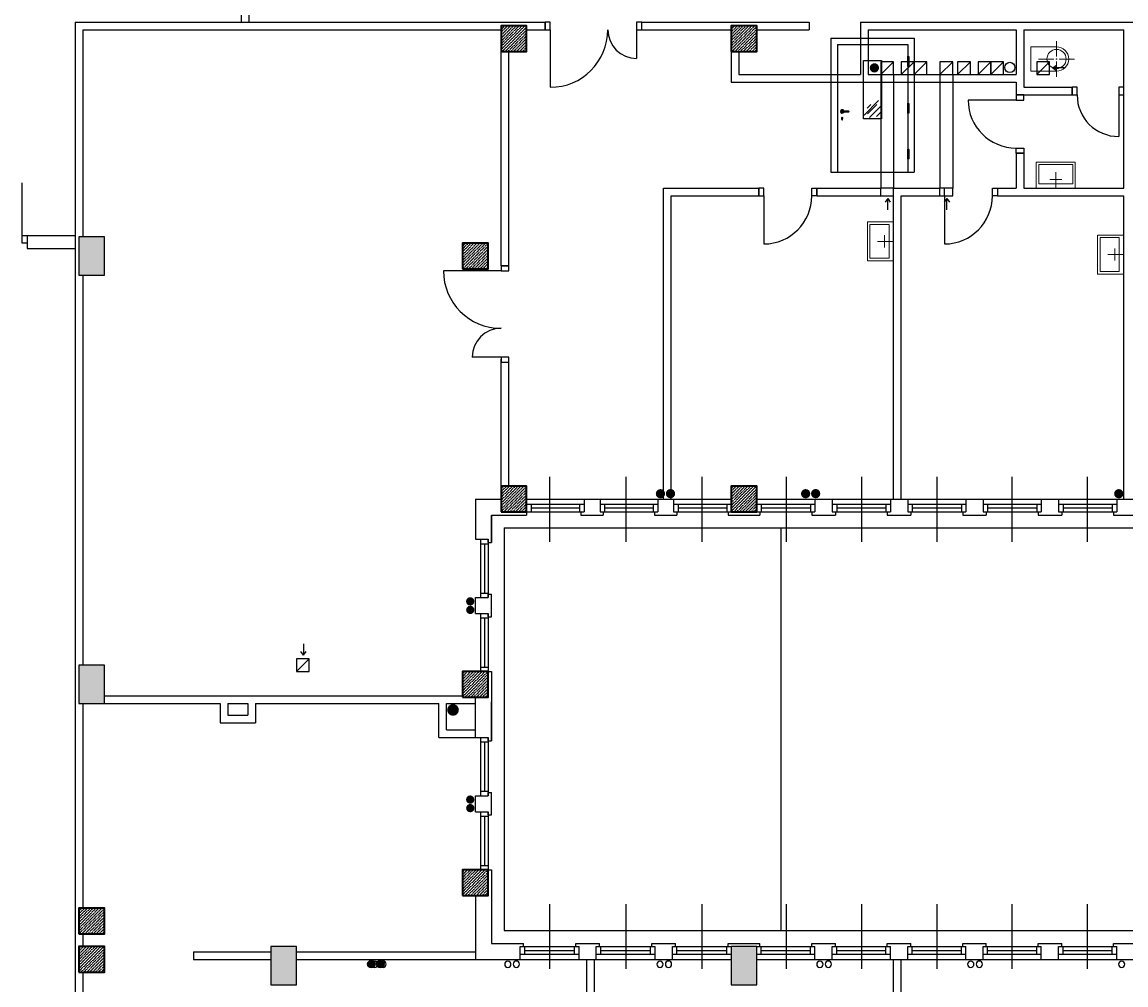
# Model space of a CAD drawing. Header units: millimetres. Extents: x 44889 to 52866, y -11417 to -4315.
# Tile 42 of 74: x 48862 to 49725, y -8356 to -7603. Entities that reach past the tile are written whole.
import ezdxf

# ---------------------------------------------------------------- set-up
doc = ezdxf.new("R2010")
doc.units = ezdxf.units.MM
doc.linetypes.add('Zestawienia drzwi i okien$0$ACAD_ISO03W100', pattern=[30, 12, -18])
doc.layers.get('0').update_dxf_attribs({"color": 9})
for name, color, linetype, lineweight in [('kreskowanie', 9, 'Continuous', 18), ('słupy gr0.7', 9, 'Continuous', 35), ('wyposarzenie', 251, 'Continuous', 18), ('Zestawienia drzwi i okien$0$^ dymoszczelne', 251, 'Continuous', 25), ('Zestawienia drzwi i okien$0$^ elektryczne', 251, 'Continuous', 25)]:
    doc.layers.add(name, color=color, linetype=linetype, lineweight=lineweight)
for name, color, linetype in [('Podkład', 9, 'Continuous'), ('przepusty', 9, 'Continuous'), ('wentylacja', 7, 'Continuous'), ('Zestawienia drzwi i okien$0$+ stolarka przekrój', 251, 'Continuous'), ('Zestawienia drzwi i okien$0$^ opisy p.poż.', 251, 'Continuous')]:
    doc.layers.add(name, color=color, linetype=linetype)
doc.layers.add('Zestawienia drzwi i okien$0$+ stolarka widok', color=251, linetype='Continuous', plot=False)
doc.layers.add('Zestawienia drzwi i okien$0$^ opis stolarki', color=251, linetype='Continuous', lineweight=25, plot=False)
doc.styles.add('Zestawienia drzwi i okien$0$anka1', font='romans.shx', dxfattribs={"width": 0.8})
pattern_1 = [(45, (44431.0084, -9527.6914), (0.841899, 3.08696304), [3.96875, -0.79375, 0, -0.79375])]

# ---------------------------------------------------------------- blocks, each defined once
blk = doc.blocks.new('słup 2')
at = {"layer": 'kreskowanie'}
h = blk.add_hatch(dxfattribs=at)
h.set_pattern_fill('ANSI36', color=256, style=0)
h.set_pattern_definition([(45, (-1340, -20), (1.683798, 6.173926), [7.9375, -1.5875, 0, -1.5875])])
h.paths.add_polyline_path([(20, -20), (20, 20), (-20, 20), (-20, -20)])
at = {"layer": 'słupy gr0.7'}
blk.add_lwpolyline([(-20, -20), (20, -20), (20, 20), (-20, 20)], close=True, dxfattribs=at)
blk = doc.blocks.new('kier. went.')
at = {"layer": 'wentylacja'}
for p, q in [((0, 18), (0, 0)), ((0, 0), (-4, 6)), ((0, 0), (4, 6))]:
    blk.add_line(p, q, dxfattribs=at)
blk = doc.blocks.new('przepust duży')
at = {"layer": 'przepusty'}
blk.add_circle((82, 371), 7.5, dxfattribs=at)
blk = doc.blocks.new('umywalka')
at = {"layer": 'wyposarzenie'}
for p, q in [((30.5, 0), (30.5, 25)), ((21, 14), (40, 14))]:
    blk.add_line(p, q, dxfattribs=at)
for points in [[(0, 41), (61, 41), (61, 0), (0, 0)], [(4, 37), (57, 37), (57, 7), (4, 7)]]:
    blk.add_lwpolyline(points, close=True, dxfattribs=at)
blk = doc.blocks.new('WC')
at = {"layer": 'wyposarzenie'}
for p, q in [((19, 68), (19, 44)), ((-9, 40), (15, 40)), ((0, 40), (0, 0)), ((0, 0), (0, 40)), ((18, 40), (20, 40)), ((19, 41), (19, 39)), ((19, 12), (19, 36)), ((47, 40), (23, 40)), ((38, 0), (38, 40)), ((0, 0), (38, 0))]:
    blk.add_line(p, q, dxfattribs=at)
blk.add_circle((19, 40), 15, dxfattribs=at)
blk.add_arc((19, 40), 19, 0, 180, dxfattribs=at)
blk = doc.blocks.new('c.o.')
at = {"layer": 'przepusty'}
for points in [[(6, 0, 1), (-6, 0, 1)], [(20, 0, 1), (8, 0, 1)]]:
    blk.add_hatch(color=256, dxfattribs=at).paths.add_polyline_path(points)
for centre in [(0, 0), (14, 0)]:
    blk.add_circle(centre, 6, dxfattribs=at)
blk = doc.blocks.new('*U15380')
for p, q in [((-17.2, -9.5), (8, 15.7)), ((-11.6, 2.8), (-5.4, 9.1)), ((-11.1, -7.2), (5.1, 9)), ((-7.7, -13.4), (11.9, 6.2)), ((4.5, -11.8), (13, -3.3))]:
    blk.add_line(p, q)
blk = doc.blocks.new('*U15988')
at = {"layer": 'Zestawienia drzwi i okien$0$+ stolarka przekrój', "linetype": 'Zestawienia drzwi i okien$0$ACAD_ISO03W100'}
blk.add_line((165, -5), (55, -5), dxfattribs=at)
at = {"layer": 'Zestawienia drzwi i okien$0$+ stolarka przekrój'}
for points in [[(-65, -5), (-55, -5), (-55, 13), (-65, 13)], [(55, -5), (65, -5), (65, 13), (55, 13)], [(52, -115), (55, -115), (55, -5), (52, -5)]]:
    blk.add_lwpolyline(points, close=True, dxfattribs=at)
blk.add_arc((53.6, -6.3), 108.6, 179.3008, 269.1411, dxfattribs=at)
at = {"layer": 'Zestawienia drzwi i okien$0$+ stolarka przekrój', "linetype": 'Zestawienia drzwi i okien$0$ACAD_ISO03W100'}
blk.add_arc((56.3, -6.3), 108.7, 269.3174, 0.6826, dxfattribs=at)
at = {"layer": 'Zestawienia drzwi i okien$0$+ stolarka widok'}
for p, q in [((-65, -295), (-65, -505)), ((-65, -295), (65, -295)), ((-55, -305), (-55, -505)), ((-55, -305), (55, -305)), ((55, -305), (55, -505)), ((65, -295), (65, -505)), ((56.6, -331.3), (55, -331.3)), ((56.6, -331.7), (55, -331.7)), ((56.6, -404.8), (55, -404.8)), ((56.6, -405.2), (55, -405.2)), ((-47.9, -422.5), (-47.9, -420.9)), ((-46.9, -422.5), (-46.9, -420.9)), ((56.6, -476.3), (55, -476.3)), ((56.6, -476.7), (55, -476.7)), ((-65, -505), (65, -505))]:
    blk.add_line(p, q, dxfattribs=at)
for points in [[(55.8, -339.5), (55.8, -339.5, -0.414214), (55, -338.7), (55, -324.3, -0.414214), (55.8, -323.5), (55.8, -323.5, -0.414214), (56.6, -324.3), (56.6, -338.7, -0.414214)], [(55.8, -413), (55.8, -413, -0.414214), (55, -412.2), (55, -397.8, -0.414214), (55.8, -397), (55.8, -397, -0.414214), (56.6, -397.8), (56.6, -412.2, -0.414214)], [(55.8, -484.5), (55.8, -484.5, -0.414214), (55, -483.7), (55, -469.3, -0.414214), (55.8, -468.5), (55.8, -468.5, -0.414214), (56.6, -469.3), (56.6, -483.7, -0.414214)]]:
    blk.add_lwpolyline(points, format="xyb", close=True, dxfattribs=at)
blk.add_lwpolyline([(-14, -330), (14, -330), (14, -421.6), (-14, -421.6)], close=True, dxfattribs=at)
for points in [[(-47.4, -409.1), (-37.4, -409.1)], [(-37.4, -410.9), (-47.4, -410.9)]]:
    blk.add_lwpolyline(points, dxfattribs=at)
for centre, radius, start, end in [((-47.4, -410), 2.5, 19.9502, 340.0498), ((-47.2, -409.5), 2.5, 19.9502, 340.0498), ((-47.4, -410), 0.853, 90, 270), ((-37.4, -410), 0.853, 270, 90), ((-47.4, -420), 1, 300, 240), ((-47.4, -422.5), 0.5, 180, 0)]:
    blk.add_arc(centre, radius, start, end, dxfattribs=at)
at = {"layer": 'Zestawienia drzwi i okien$0$^ dymoszczelne', "ltscale": 0.1}
blk.add_line((-32.5, -27.1), (32.5, -27.1), dxfattribs=at)
blk.add_circle((0, -27.1), 32.5, dxfattribs=at)
at = {"layer": 'Zestawienia drzwi i okien$0$+ stolarka widok', "xscale": 0.9000000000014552, "yscale": 0.9000000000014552, "zscale": 0.9000000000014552}
blk.add_blockref('*U15380', (2.2, -407), dxfattribs=at)
at = {"layer": 'Zestawienia drzwi i okien$0$^ dymoszczelne', "ltscale": 0.1, "insert": (-25, -35.6), "char_height": 12.5, "attachment_point": 5, "style": 'Zestawienia drzwi i okien$0$anka1'}
blk.add_mtext('D', dxfattribs=at)
at = {"layer": 'Zestawienia drzwi i okien$0$^ elektryczne', "ltscale": 0.1, "insert": (10.1, -35.7), "char_height": 12.5, "attachment_point": 5, "style": 'Zestawienia drzwi i okien$0$anka1'}
blk.add_mtext('R  Z', dxfattribs=at)
at = {"layer": 'Zestawienia drzwi i okien$0$^ opis stolarki', "ltscale": 0.1, "char_height": 12.5, "attachment_point": 5, "style": 'Zestawienia drzwi i okien$0$anka1'}
for s, insert in [('F11', (0, -17.8)), ('G SW', (0.9, -35.6))]:
    blk.add_mtext(s, dxfattribs=dict(at, insert=insert))
at = {"layer": 'Zestawienia drzwi i okien$0$^ opisy p.poż.', "ltscale": 0.1, "insert": (0, -75.5), "char_height": 22, "attachment_point": 5, "style": 'Zestawienia drzwi i okien$0$anka1'}
blk.add_mtext('EI60', dxfattribs=at)

msp = doc.modelspace()

# ---------------------------------------------------------------- hatches: boundary and pattern name
at = {"layer": 'Podkład'}
for points in [[(49531.64, -7638.94, 1), (49524.35, -7638.94, 1)], [(49364.34, -7971.98, 1), (49357.05, -7971.98, 1)], [(49372.19, -7971.92, 1), (49364.9, -7971.92, 1)], [(49477.87, -7971.98, 1), (49470.58, -7971.98, 1)], [(49485.71, -7971.92, 1), (49478.42, -7971.92, 1)], [(49722.74, -7971.98, 1), (49715.45, -7971.98, 1)], [(49215.2, -8056.18, 1), (49208.66, -8056.18, 1)], [(49215.26, -8062.85, 1), (49208.72, -8062.85, 1)], [(49203.07, -8141.07, 1), (49193.9, -8141.07, 1)], [(49215.2, -8211.18, 1), (49208.66, -8211.18, 1)], [(49215.26, -8217.85, 1), (49208.72, -8217.85, 1)]]:
    msp.add_hatch(color=256, dxfattribs=at).paths.add_polyline_path(points)
h = msp.add_hatch(dxfattribs=at)
h.set_pattern_fill('ANSI36', color=256, scale=0.5, style=0)
h.set_pattern_definition(pattern_1)
h.paths.add_polyline_path([(48126.02, -7801.13), (48146.02, -7801.13), (48146.02, -7771.13), (48126.02, -7771.13)])
h.paths.add_polyline_path([(48906.02, -7801.13), (48926.02, -7801.13), (48926.02, -7771.13), (48906.02, -7771.13)])
h = msp.add_hatch(dxfattribs=at)
h.set_pattern_fill('ANSI36', color=256, scale=0.5, style=0)
h.set_pattern_definition(pattern_1)
h.paths.add_polyline_path([(48906.02, -8136.13), (48926.02, -8136.13), (48926.02, -8106.13), (48906.02, -8106.13)])
h.paths.add_polyline_path([(49056.02, -8356.13), (49076.02, -8356.13), (49076.02, -8326.13), (49056.02, -8326.13)])
h.paths.add_polyline_path([(49416.02, -8356.13), (49436.02, -8356.13), (49436.02, -8326.13), (49416.02, -8326.13)])

# ---------------------------------------------------------------- linework, layer by layer
for p, q in [((49033.01, -7603.13), (49033.01, -7568.13)), ((49033.01, -7603.13), (49033.01, -7568.13)), ((49039.01, -7603.13), (49039.01, -7568.13)), ((49039.01, -7603.13), (49039.01, -7568.13)), ((48903.02, -7603.13), (49270.52, -7603.13)), ((48903.02, -7603.13), (48903.02, -8408.63)), ((49270.52, -7609.13), (49270.52, -7603.13)), ((49346.02, -7609.13), (49346.02, -7603.13)), ((49346.02, -7603.13), (49477.02, -7603.13)), ((49477.02, -7603.13), (49477.02, -7609.13)), ((49517.02, -7603.13), (49517.02, -7644.13)), ((49517.02, -7603.13), (49852.02, -7603.13)), ((48909.02, -7609.13), (49236.02, -7609.13)), ((48909.02, -7609.13), (48909.02, -7771.13)), ((49256.02, -7609.13), (49270.52, -7609.13)), ((49274.52, -7609.13), (49274.52, -7654.13)), ((49342.02, -7609.13), (49342.02, -7631.63)), ((49346.02, -7609.13), (49416.02, -7609.13)), ((49436.02, -7609.13), (49464.52, -7609.13)), ((49464.52, -7609.13), (49477.02, -7609.13)), ((49523.02, -7609.13), (49523.02, -7644.13)), ((49523.02, -7609.13), (49638.79, -7609.13)), ((49638.79, -7609.13), (49638.79, -7644.13)), ((49644.79, -7609.13), (49644.79, -7654.13)), ((49644.79, -7609.13), (49723.02, -7609.13)), ((49723.02, -7733.13), (49723.02, -7609.13)), ((49236.02, -7793.63), (49236.02, -7626.13)), ((49242.02, -7793.63), (49242.02, -7626.13)), ((49416.02, -7626.13), (49416.02, -7650.13)), ((49422.02, -7626.13), (49422.02, -7644.13)), ((49422.02, -7644.13), (49517.02, -7644.13)), ((49523.02, -7644.13), (49638.79, -7644.13)), ((49416.02, -7650.13), (49638.79, -7650.13)), ((49638.79, -7650.13), (49638.79, -7660.13)), ((49644.79, -7654.13), (49682.52, -7654.13)), ((49682.52, -7660.13), (49682.52, -7654.13)), ((49638.79, -7664.13), (49601.29, -7664.13)), ((49638.79, -7660.13), (49682.52, -7660.13)), ((49719.02, -7660.13), (49719.02, -7692.63)), ((49638.79, -7705.63), (49644.79, -7705.63)), ((49638.79, -7705.63), (49638.79, -7733.13)), ((49644.79, -7705.63), (49644.79, -7733.13)), ((48861.52, -7770.13), (48861.52, -7728.88)), ((49363.02, -7733.13), (49437.52, -7733.13)), ((49363.02, -7976.13), (49363.02, -7733.13)), ((49437.52, -7739.13), (49437.52, -7733.13)), ((49483.02, -7739.13), (49483.02, -7733.13)), ((49483.02, -7733.13), (49533.02, -7733.13)), ((49543.02, -7733.13), (49533.02, -7733.13)), ((49533.02, -7739.13), (49533.02, -7733.13)), ((49543.02, -7739.13), (49543.02, -7733.13)), ((49543.02, -7733.13), (49578.79, -7733.13)), ((49578.79, -7733.13), (49578.79, -7739.13)), ((49589.26, -7733.13), (49579.26, -7733.13)), ((49579.26, -7739.13), (49579.26, -7733.13)), ((49589.26, -7739.13), (49589.26, -7733.13)), ((49624.29, -7733.13), (49638.79, -7733.13)), ((49624.29, -7733.13), (49624.29, -7739.13)), ((49644.79, -7733.13), (49723.02, -7733.13)), ((49369.02, -7739.13), (49437.52, -7739.13)), ((49369.02, -7976.13), (49369.02, -7739.13)), ((49441.52, -7739.13), (49441.52, -7776.63)), ((49483.02, -7739.13), (49533.02, -7739.13)), ((49533.02, -7739.13), (49543.02, -7739.13)), ((49543.02, -7976.13), (49543.02, -7739.13)), ((49549.02, -7976.13), (49549.02, -7739.13)), ((49549.02, -7739.13), (49578.79, -7739.13)), ((49579.26, -7739.13), (49589.26, -7739.13)), ((49582.79, -7739.13), (49582.79, -7776.63)), ((49624.29, -7739.13), (49723.02, -7739.13)), ((49723.02, -7976.13), (49723.02, -7739.13)), ((48865.52, -7770.13), (48865.52, -7780.13)), ((48865.52, -7770.13), (48903.02, -7770.13)), ((48865.52, -7780.13), (48903.02, -7780.13)), ((49236.02, -7793.63), (49242.02, -7793.63)), ((48909.02, -7801.13), (48909.02, -8106.13)), ((49236.02, -7797.63), (49191.02, -7797.63)), ((49236.02, -7865.13), (49213.52, -7865.13)), ((49236.02, -7869.13), (49236.02, -7866.63)), ((49236.02, -7869.13), (49236.02, -7866.63)), ((49236.02, -7966.13), (49236.02, -7869.13)), ((49236.02, -7869.13), (49242.02, -7869.13)), ((49242.02, -7966.13), (49242.02, -7869.13)), ((49274.02, -7958.82), (49274.02, -8009.48)), ((49333.52, -7958.82), (49333.52, -8009.48)), ((49393.02, -7958.82), (49393.02, -8009.48)), ((49459.02, -7958.82), (49459.02, -8009.48)), ((49518.02, -7958.82), (49518.02, -8009.48)), ((49576.77, -7958.82), (49576.77, -8009.48)), ((49635.52, -7958.82), (49635.52, -8009.48)), ((49694.27, -7958.82), (49694.27, -8009.48)), ((49216.02, -7976.13), (49236.02, -7976.13)), ((49216.02, -7976.13), (49216.02, -8007.63)), ((49256.02, -7976.13), (49416.02, -7976.13)), ((49256.02, -7980.13), (49301.02, -7980.13)), ((49256.02, -7980.13), (49301.02, -7980.13)), ((49259.52, -7980.13), (49259.52, -7986.13)), ((49259.52, -7983.13), (49297.52, -7983.13)), ((49259.52, -7983.13), (49297.52, -7983.13)), ((49297.02, -7976.13), (49310.52, -7976.13)), ((49297.52, -7980.13), (49297.52, -7986.13)), ((49301.02, -7976.13), (49301.02, -7986.13)), ((49313.52, -7976.13), (49313.52, -7986.13)), ((49313.52, -7980.13), (49358.52, -7980.13)), ((49313.52, -7980.13), (49358.52, -7980.13)), ((49317.02, -7980.13), (49317.02, -7986.13)), ((49317.02, -7983.13), (49355.02, -7983.13)), ((49317.02, -7983.13), (49355.02, -7983.13)), ((49355.02, -7980.13), (49355.02, -7986.13)), ((49357.02, -7976.13), (49370.52, -7976.13)), ((49358.52, -7976.13), (49358.52, -7986.13)), ((49371.02, -7976.13), (49371.02, -7986.13)), ((49371.02, -7980.13), (49416.02, -7980.13)), ((49371.02, -7980.13), (49416.02, -7980.13)), ((49374.52, -7980.13), (49374.52, -7986.13)), ((49374.52, -7983.13), (49412.52, -7983.13)), ((49374.52, -7983.13), (49412.52, -7983.13)), ((49412.52, -7980.13), (49412.52, -7986.13)), ((49436.02, -7976.13), (49776.02, -7976.13)), ((49436.02, -7980.13), (49481.52, -7980.13)), ((49436.02, -7980.13), (49481.52, -7980.13)), ((49439.52, -7980.13), (49439.52, -7986.13)), ((49439.52, -7983.13), (49478.02, -7983.13)), ((49439.52, -7983.13), (49478.02, -7983.13)), ((49478.02, -7980.13), (49478.02, -7986.13)), ((49481.52, -7976.13), (49481.52, -7986.13)), ((49495.02, -7976.13), (49495.02, -7986.13)), ((49495.02, -7980.13), (49540.52, -7980.13)), ((49495.02, -7980.13), (49540.52, -7980.13)), ((49498.52, -7980.13), (49498.52, -7986.13)), ((49498.52, -7983.13), (49537.02, -7983.13)), ((49498.52, -7983.13), (49537.02, -7983.13)), ((49537.02, -7980.13), (49537.02, -7986.13)), ((49540.52, -7976.13), (49540.52, -7986.13)), ((49554.02, -7976.13), (49554.02, -7986.13)), ((49554.02, -7980.13), (49599.52, -7980.13)), ((49554.02, -7980.13), (49599.52, -7980.13)), ((49557.52, -7980.13), (49557.52, -7986.13)), ((49557.52, -7983.13), (49596.02, -7983.13)), ((49557.52, -7983.13), (49596.02, -7983.13)), ((49596.02, -7980.13), (49596.02, -7986.13)), ((49599.52, -7976.13), (49599.52, -7986.13)), ((49613.02, -7976.13), (49613.02, -7986.13)), ((49613.02, -7980.13), (49658.52, -7980.13)), ((49613.02, -7980.13), (49658.52, -7980.13)), ((49616.52, -7980.13), (49616.52, -7986.13)), ((49616.52, -7983.13), (49655.02, -7983.13)), ((49616.52, -7983.13), (49655.02, -7983.13)), ((49655.02, -7980.13), (49655.02, -7986.13)), ((49658.52, -7976.13), (49658.52, -7986.13)), ((49672.02, -7976.13), (49672.02, -7986.13)), ((49672.02, -7980.13), (49717.52, -7980.13)), ((49672.02, -7980.13), (49717.52, -7980.13)), ((49675.52, -7980.13), (49675.52, -7986.13)), ((49675.52, -7983.13), (49714.02, -7983.13)), ((49675.52, -7983.13), (49714.02, -7983.13)), ((49714.02, -7980.13), (49714.02, -7986.13)), ((49717.52, -7976.13), (49717.52, -7986.13)), ((49228.52, -7988.63), (49228.52, -8010.13)), ((49228.52, -7988.63), (49256.02, -7988.63)), ((49228.52, -8010.13), (49228.52, -7988.63)), ((49256.02, -7986.13), (49301.02, -7986.13)), ((49256.02, -7986.13), (49301.02, -7986.13)), ((49256.02, -7986.13), (49256.02, -7988.63)), ((49298.52, -7986.13), (49298.52, -7988.63)), ((49298.52, -7986.13), (49301.02, -7986.13)), ((49298.52, -7988.63), (49316.02, -7988.63)), ((49313.52, -7986.13), (49316.02, -7986.13)), ((49313.52, -7986.13), (49358.52, -7986.13)), ((49316.02, -7986.13), (49316.02, -7988.63)), ((49356.02, -7986.13), (49356.02, -7988.63)), ((49356.02, -7986.13), (49358.52, -7986.13)), ((49356.02, -7988.63), (49373.52, -7988.63)), ((49371.02, -7986.13), (49373.52, -7986.13)), ((49371.02, -7986.13), (49416.02, -7986.13)), ((49371.02, -7986.13), (49416.02, -7986.13)), ((49373.52, -7986.13), (49373.52, -7988.63)), ((49413.52, -7986.13), (49413.52, -7988.63)), ((49413.52, -7986.13), (49416.02, -7986.13)), ((49413.52, -7988.63), (49438.52, -7988.63)), ((49436.02, -7986.13), (49438.52, -7986.13)), ((49436.02, -7986.13), (49481.52, -7986.13)), ((49436.02, -7986.13), (49481.52, -7986.13)), ((49438.52, -7986.13), (49438.52, -7988.63)), ((49479.02, -7986.13), (49479.02, -7988.63)), ((49479.02, -7986.13), (49481.52, -7986.13)), ((49479.02, -7988.63), (49497.52, -7988.63)), ((49495.02, -7986.13), (49497.52, -7986.13)), ((49495.02, -7986.13), (49540.52, -7986.13)), ((49495.02, -7986.13), (49540.52, -7986.13)), ((49497.52, -7986.13), (49497.52, -7988.63)), ((49538.02, -7986.13), (49538.02, -7988.63)), ((49538.02, -7986.13), (49540.52, -7986.13)), ((49538.02, -7988.63), (49556.52, -7988.63)), ((49554.02, -7986.13), (49556.52, -7986.13)), ((49554.02, -7986.13), (49599.52, -7986.13)), ((49554.02, -7986.13), (49599.52, -7986.13)), ((49556.52, -7986.13), (49556.52, -7988.63)), ((49597.02, -7986.13), (49597.02, -7988.63)), ((49597.02, -7986.13), (49599.52, -7986.13)), ((49597.02, -7988.63), (49615.52, -7988.63)), ((49613.02, -7986.13), (49615.52, -7986.13)), ((49613.02, -7986.13), (49658.52, -7986.13)), ((49613.02, -7986.13), (49658.52, -7986.13)), ((49615.52, -7986.13), (49615.52, -7988.63)), ((49656.02, -7986.13), (49656.02, -7988.63)), ((49656.02, -7986.13), (49658.52, -7986.13)), ((49656.02, -7988.63), (49674.52, -7988.63)), ((49672.02, -7986.13), (49674.52, -7986.13)), ((49672.02, -7986.13), (49717.52, -7986.13)), ((49672.02, -7986.13), (49717.52, -7986.13)), ((49674.52, -7986.13), (49674.52, -7988.63)), ((49715.02, -7986.13), (49717.52, -7986.13)), ((49715.02, -7986.13), (49715.02, -7988.63)), ((49715.02, -7986.13), (49717.52, -7986.13)), ((49715.02, -7988.63), (49733.52, -7988.63)), ((49238.52, -7998.63), (50843.52, -7998.63)), ((49238.52, -7998.63), (49238.52, -8313.63)), ((49454.86, -7998.63), (49454.86, -8313.63)), ((49216.02, -8007.63), (49226.02, -8007.63)), ((49220.02, -8007.63), (49220.02, -8053.13)), ((49220.02, -8007.63), (49220.02, -8053.13)), ((49226.02, -8007.63), (49226.02, -8053.13)), ((49226.02, -8007.63), (49226.02, -8053.13)), ((49226.02, -8010.13), (49226.02, -8007.63)), ((49220.02, -8011.13), (49226.02, -8011.13)), ((49223.02, -8011.13), (49223.02, -8049.63)), ((49223.02, -8011.13), (49223.02, -8049.63)), ((49226.02, -8010.13), (49228.52, -8010.13)), ((49216.02, -8053.13), (49226.02, -8053.13)), ((49216.02, -8065.63), (49216.02, -8053.13)), ((49216.02, -8065.63), (49216.02, -8053.13)), ((49220.02, -8049.63), (49226.02, -8049.63)), ((49226.02, -8050.63), (49228.52, -8050.63)), ((49226.02, -8053.13), (49226.02, -8050.63)), ((49228.52, -8068.13), (49228.52, -8050.63)), ((49216.02, -8065.63), (49226.02, -8065.63)), ((49220.02, -8065.63), (49220.02, -8111.13)), ((49220.02, -8065.63), (49220.02, -8111.13)), ((49220.02, -8069.13), (49226.02, -8069.13)), ((49223.02, -8069.13), (49223.02, -8107.63)), ((49223.02, -8069.13), (49223.02, -8107.63)), ((49226.02, -8065.63), (49226.02, -8111.13)), ((49226.02, -8065.63), (49226.02, -8111.13)), ((49226.02, -8068.13), (49226.02, -8065.63)), ((49226.02, -8068.13), (49228.52, -8068.13)), ((49220.02, -8107.63), (49226.02, -8107.63)), ((49226.02, -8111.13), (49228.52, -8111.13)), ((49228.52, -8111.13), (49228.52, -8165.13)), ((48926.02, -8130.13), (49206.02, -8130.13)), ((48909.02, -8136.13), (48909.02, -8296.13)), ((48926.02, -8136.13), (49016.52, -8136.13)), ((49016.52, -8136.13), (49016.52, -8151.13)), ((49022.52, -8136.13), (49022.52, -8145.13)), ((49022.52, -8136.13), (49038.02, -8136.13)), ((49038.02, -8136.13), (49038.02, -8145.13)), ((49044.02, -8136.13), (49044.02, -8151.13)), ((49044.02, -8136.13), (49187.52, -8136.13)), ((49187.52, -8162.63), (49187.52, -8136.13)), ((49193.52, -8156.63), (49193.52, -8136.13)), ((49193.52, -8136.13), (49216.02, -8136.13)), ((49216.02, -8162.63), (49216.02, -8131.13)), ((49228.52, -8165.13), (49228.52, -8134.63)), ((49022.52, -8145.13), (49038.02, -8145.13)), ((49016.52, -8151.13), (49044.02, -8151.13)), ((49193.52, -8156.63), (49216.02, -8156.63)), ((49187.52, -8162.63), (49216.02, -8162.63)), ((49216.02, -8162.63), (49226.02, -8162.63)), ((49220.02, -8162.63), (49220.02, -8208.13)), ((49220.02, -8162.63), (49220.02, -8208.13)), ((49226.02, -8162.63), (49226.02, -8208.13)), ((49226.02, -8162.63), (49226.02, -8208.13)), ((49226.02, -8165.13), (49226.02, -8162.63)), ((49226.02, -8165.13), (49228.52, -8165.13)), ((49220.02, -8166.13), (49226.02, -8166.13)), ((49223.02, -8166.13), (49223.02, -8204.63)), ((49223.02, -8166.13), (49223.02, -8204.63)), ((49216.02, -8208.13), (49226.02, -8208.13)), ((49216.02, -8220.63), (49216.02, -8208.13)), ((49216.02, -8220.63), (49216.02, -8208.13)), ((49220.02, -8204.63), (49226.02, -8204.63)), ((49226.02, -8205.63), (49228.52, -8205.63)), ((49226.02, -8208.13), (49226.02, -8205.63)), ((49228.52, -8223.13), (49228.52, -8205.63)), ((49216.02, -8220.63), (49226.02, -8220.63)), ((49220.02, -8220.63), (49220.02, -8266.13)), ((49220.02, -8220.63), (49220.02, -8266.13)), ((49220.02, -8224.13), (49226.02, -8224.13)), ((49223.02, -8224.13), (49223.02, -8262.63)), ((49223.02, -8224.13), (49223.02, -8262.63)), ((49226.02, -8220.63), (49226.02, -8266.13)), ((49226.02, -8220.63), (49226.02, -8266.13)), ((49226.02, -8223.13), (49226.02, -8220.63)), ((49226.02, -8223.13), (49228.52, -8223.13)), ((49220.02, -8262.63), (49226.02, -8262.63)), ((49226.02, -8266.13), (49228.52, -8266.13)), ((49228.52, -8266.13), (49228.52, -8323.63)), ((49216.02, -8286.13), (49216.02, -8336.13)), ((49274.02, -8292.88), (49274.02, -8343.55)), ((49333.52, -8292.88), (49333.52, -8343.55)), ((49393.02, -8292.88), (49393.02, -8343.55)), ((49459.02, -8292.88), (49459.02, -8343.55)), ((49518.02, -8292.88), (49518.02, -8343.55)), ((49576.77, -8292.88), (49576.77, -8343.55)), ((49635.52, -8292.88), (49635.52, -8343.55)), ((49694.27, -8292.88), (49694.27, -8343.55)), ((48909.02, -8316.13), (48909.02, -8326.13)), ((49238.52, -8313.63), (50843.52, -8313.63)), ((49228.52, -8323.63), (49253.52, -8323.63)), ((49251.02, -8336.13), (49251.02, -8326.13)), ((49251.02, -8326.13), (49253.52, -8326.13)), ((49251.02, -8326.13), (49297.02, -8326.13)), ((49251.02, -8326.13), (49297.02, -8326.13)), ((49253.52, -8326.13), (49253.52, -8323.63)), ((49254.52, -8332.13), (49254.52, -8326.13)), ((49254.52, -8329.13), (49293.52, -8329.13)), ((49254.52, -8329.13), (49293.52, -8329.13)), ((49293.52, -8332.13), (49293.52, -8326.13)), ((49294.52, -8323.63), (49313.02, -8323.63)), ((49294.52, -8326.13), (49294.52, -8323.63)), ((49294.52, -8326.13), (49297.02, -8326.13)), ((49297.02, -8336.13), (49297.02, -8326.13)), ((49310.52, -8336.13), (49310.52, -8326.13)), ((49310.52, -8326.13), (49313.02, -8326.13)), ((49310.52, -8326.13), (49356.52, -8326.13)), ((49310.52, -8326.13), (49356.52, -8326.13)), ((49313.02, -8326.13), (49313.02, -8323.63)), ((49314.02, -8332.13), (49314.02, -8326.13)), ((49314.02, -8329.13), (49353.02, -8329.13)), ((49314.02, -8329.13), (49353.02, -8329.13)), ((49353.02, -8332.13), (49353.02, -8326.13)), ((49354.02, -8326.13), (49354.02, -8323.63)), ((49354.02, -8323.63), (49372.52, -8323.63)), ((49354.02, -8326.13), (49356.52, -8326.13)), ((49356.52, -8336.13), (49356.52, -8326.13)), ((49370.02, -8336.13), (49370.02, -8326.13)), ((49370.02, -8326.13), (49372.52, -8326.13)), ((49370.02, -8326.13), (49416.02, -8326.13)), ((49370.02, -8326.13), (49416.02, -8326.13)), ((49372.52, -8326.13), (49372.52, -8323.63)), ((49373.52, -8332.13), (49373.52, -8326.13)), ((49373.52, -8329.13), (49412.52, -8329.13)), ((49373.52, -8329.13), (49412.52, -8329.13)), ((49412.52, -8332.13), (49412.52, -8326.13)), ((49413.52, -8323.63), (49438.52, -8323.63)), ((49413.52, -8326.13), (49413.52, -8323.63)), ((49413.52, -8326.13), (49416.02, -8326.13)), ((49436.02, -8326.13), (49438.52, -8326.13)), ((49436.02, -8326.13), (49481.52, -8326.13)), ((49436.02, -8326.13), (49481.52, -8326.13)), ((49438.52, -8326.13), (49438.52, -8323.63)), ((49439.52, -8332.13), (49439.52, -8326.13)), ((49439.52, -8329.13), (49478.02, -8329.13)), ((49439.52, -8329.13), (49478.02, -8329.13)), ((49478.02, -8332.13), (49478.02, -8326.13)), ((49479.02, -8323.63), (49497.52, -8323.63)), ((49479.02, -8326.13), (49479.02, -8323.63)), ((49479.02, -8326.13), (49481.52, -8326.13)), ((49481.52, -8336.13), (49481.52, -8326.13)), ((49495.02, -8336.13), (49495.02, -8326.13)), ((49495.02, -8326.13), (49497.52, -8326.13)), ((49495.02, -8326.13), (49540.52, -8326.13)), ((49495.02, -8326.13), (49540.52, -8326.13)), ((49497.52, -8326.13), (49497.52, -8323.63)), ((49498.52, -8332.13), (49498.52, -8326.13)), ((49498.52, -8329.13), (49537.02, -8329.13)), ((49498.52, -8329.13), (49537.02, -8329.13)), ((49537.02, -8332.13), (49537.02, -8326.13)), ((49538.02, -8323.63), (49556.52, -8323.63)), ((49538.02, -8326.13), (49538.02, -8323.63)), ((49538.02, -8326.13), (49540.52, -8326.13)), ((49540.52, -8336.13), (49540.52, -8326.13)), ((49554.02, -8336.13), (49554.02, -8326.13)), ((49554.02, -8326.13), (49556.52, -8326.13)), ((49554.02, -8326.13), (49599.52, -8326.13)), ((49554.02, -8326.13), (49599.52, -8326.13)), ((49556.52, -8326.13), (49556.52, -8323.63)), ((49557.52, -8332.13), (49557.52, -8326.13)), ((49557.52, -8329.13), (49596.02, -8329.13)), ((49557.52, -8329.13), (49596.02, -8329.13)), ((49596.02, -8332.13), (49596.02, -8326.13)), ((49597.02, -8323.63), (49615.52, -8323.63)), ((49597.02, -8326.13), (49597.02, -8323.63)), ((49597.02, -8326.13), (49599.52, -8326.13)), ((49599.52, -8336.13), (49599.52, -8326.13)), ((49613.02, -8336.13), (49613.02, -8326.13)), ((49613.02, -8326.13), (49615.52, -8326.13)), ((49613.02, -8326.13), (49658.52, -8326.13)), ((49613.02, -8326.13), (49658.52, -8326.13)), ((49615.52, -8326.13), (49615.52, -8323.63)), ((49616.52, -8332.13), (49616.52, -8326.13)), ((49616.52, -8329.13), (49655.02, -8329.13)), ((49616.52, -8329.13), (49655.02, -8329.13)), ((49655.02, -8332.13), (49655.02, -8326.13)), ((49656.02, -8326.13), (49656.02, -8323.63)), ((49656.02, -8323.63), (49674.52, -8323.63)), ((49656.02, -8326.13), (49658.52, -8326.13)), ((49658.52, -8336.13), (49658.52, -8326.13)), ((49672.02, -8336.13), (49672.02, -8326.13)), ((49672.02, -8326.13), (49674.52, -8326.13)), ((49672.02, -8326.13), (49717.52, -8326.13)), ((49672.02, -8326.13), (49717.52, -8326.13)), ((49674.52, -8326.13), (49674.52, -8323.63)), ((49675.52, -8332.13), (49675.52, -8326.13)), ((49675.52, -8329.13), (49714.02, -8329.13)), ((49675.52, -8329.13), (49714.02, -8329.13)), ((49714.02, -8332.13), (49714.02, -8326.13)), ((49715.02, -8326.13), (49715.02, -8323.63)), ((49715.02, -8323.63), (49733.52, -8323.63)), ((49715.02, -8326.13), (49717.52, -8326.13)), ((49715.02, -8326.13), (49717.52, -8326.13)), ((49717.52, -8336.13), (49717.52, -8326.13)), ((48995.52, -8330.13), (49056.02, -8330.13)), ((48995.52, -8330.13), (49000.02, -8330.13)), ((48995.52, -8330.13), (48995.52, -8336.13)), ((48995.52, -8336.13), (49056.02, -8336.13)), ((49076.02, -8330.13), (49216.02, -8330.13)), ((49076.02, -8330.13), (49216.02, -8330.13)), ((49076.02, -8336.13), (49416.02, -8336.13)), ((49076.02, -8336.13), (49216.02, -8336.13)), ((49237.52, -8336.13), (49251.02, -8336.13)), ((49251.02, -8332.13), (49297.02, -8332.13)), ((49251.02, -8332.13), (49297.02, -8332.13)), ((49297.02, -8336.13), (49310.52, -8336.13)), ((49303.02, -8484.13), (49303.02, -8336.13)), ((49309.02, -8484.13), (49309.02, -8336.13)), ((49310.52, -8332.13), (49356.52, -8332.13)), ((49310.52, -8332.13), (49356.52, -8332.13)), ((49356.52, -8336.13), (49370.02, -8336.13)), ((49369.02, -8336.13), (49416.02, -8336.13)), ((49370.02, -8332.13), (49416.02, -8332.13)), ((49370.02, -8332.13), (49416.02, -8332.13)), ((49436.02, -8332.13), (49481.52, -8332.13)), ((49436.02, -8332.13), (49481.52, -8332.13)), ((49436.02, -8336.13), (49776.02, -8336.13)), ((49436.02, -8336.13), (49483.02, -8336.13)), ((49481.52, -8336.13), (49495.02, -8336.13)), ((49483.02, -8336.13), (49489.02, -8336.13)), ((49495.02, -8332.13), (49540.52, -8332.13)), ((49495.02, -8332.13), (49540.52, -8332.13)), ((49540.52, -8336.13), (49554.02, -8336.13)), ((49543.02, -8484.13), (49543.02, -8336.13)), ((49549.02, -8484.13), (49549.02, -8336.13)), ((49554.02, -8332.13), (49599.52, -8332.13)), ((49554.02, -8332.13), (49599.52, -8332.13)), ((49599.52, -8336.13), (49613.02, -8336.13)), ((49613.02, -8332.13), (49658.52, -8332.13)), ((49613.02, -8332.13), (49658.52, -8332.13)), ((49658.52, -8336.13), (49672.02, -8336.13)), ((49672.02, -8332.13), (49717.52, -8332.13)), ((49672.02, -8332.13), (49717.52, -8332.13)), ((49717.52, -8336.13), (49731.02, -8336.13)), ((48909.02, -8346.13), (48909.02, -8408.63))]:
    msp.add_line(p, q, dxfattribs=at)
at = {"layer": 'Podkład', "ltscale": 0.3}
for p, q in [((49533.02, -7644.13), (49543.02, -7634.13)), ((49549.02, -7644.13), (49559.02, -7634.13)), ((49559.02, -7644.13), (49569.02, -7634.13)), ((49579.26, -7644.13), (49589.26, -7634.13)), ((49593.02, -7644.13), (49603.02, -7634.13)), ((49609.02, -7644.13), (49619.02, -7634.13)), ((49619.02, -7644.13), (49629.02, -7634.13)), ((49655, -7644.13), (49665, -7634.13)), ((49076.02, -8111.13), (49086.02, -8101.13))]:
    msp.add_line(p, q, dxfattribs=at)
at = {"layer": 'Podkład', "ltscale": 0.2}
for p, q in [((49533.02, -7644.13), (49533.02, -7733.13)), ((49543.02, -7644.13), (49543.02, -7733.13)), ((49579.26, -7644.13), (49579.26, -7733.13)), ((49589.26, -7644.13), (49589.26, -7733.13))]:
    msp.add_line(p, q, dxfattribs=at)
at = {"layer": 'Podkład'}
for points in [[(49270.52, -7609.13), (49274.52, -7609.13), (49274.52, -7603.13), (49270.52, -7603.13)], [(49342.02, -7609.13), (49346.02, -7609.13), (49346.02, -7603.13), (49342.02, -7603.13)], [(49686.52, -7654.13), (49682.52, -7654.13), (49682.52, -7660.13), (49686.52, -7660.13)], [(49723.02, -7654.13), (49719.02, -7654.13), (49719.02, -7660.13), (49723.02, -7660.13)], [(49644.79, -7664.13), (49644.79, -7660.13), (49638.79, -7660.13), (49638.79, -7664.13)], [(49644.79, -7701.63), (49644.79, -7705.63), (49638.79, -7705.63), (49638.79, -7701.63)], [(49441.52, -7733.13), (49437.52, -7733.13), (49437.52, -7739.13), (49441.52, -7739.13)], [(49479.02, -7733.13), (49483.02, -7733.13), (49483.02, -7739.13), (49479.02, -7739.13)], [(49582.79, -7733.13), (49578.79, -7733.13), (49578.79, -7739.13), (49582.79, -7739.13)], [(49620.29, -7733.13), (49624.29, -7733.13), (49624.29, -7739.13), (49620.29, -7739.13)], [(48861.52, -7770.13), (48865.52, -7770.13), (48865.52, -7776.13), (48861.52, -7776.13)], [(48906.02, -7801.13), (48926.02, -7801.13), (48926.02, -7771.13), (48906.02, -7771.13)], [(49236.02, -7793.63), (49236.02, -7797.63), (49242.02, -7797.63), (49242.02, -7793.63)], [(49236.02, -7865.13), (49236.02, -7869.13), (49242.02, -7869.13), (49242.02, -7865.13)], [(49236.02, -7865.13), (49236.02, -7869.13), (49242.02, -7869.13), (49242.02, -7865.13)], [(48906.02, -8136.13), (48926.02, -8136.13), (48926.02, -8106.13), (48906.02, -8106.13)], [(49056.02, -8356.13), (49076.02, -8356.13), (49076.02, -8326.13), (49056.02, -8326.13)], [(49416.02, -8356.13), (49436.02, -8356.13), (49436.02, -8326.13), (49416.02, -8326.13)]]:
    msp.add_lwpolyline(points, close=True, dxfattribs=at)
at = {"layer": 'Podkład', "ltscale": 0.3}
for points in [[(49543.02, -7644.13), (49543.02, -7634.13), (49533.02, -7634.13), (49533.02, -7644.13)], [(49559.02, -7644.13), (49559.02, -7634.13), (49549.02, -7634.13), (49549.02, -7644.13)], [(49569.02, -7644.13), (49569.02, -7634.13), (49559.02, -7634.13), (49559.02, -7644.13)], [(49589.26, -7644.13), (49589.26, -7634.13), (49579.26, -7634.13), (49579.26, -7644.13)], [(49603.02, -7644.13), (49603.02, -7634.13), (49593.02, -7634.13), (49593.02, -7644.13)], [(49619.02, -7644.13), (49619.02, -7634.13), (49609.02, -7634.13), (49609.02, -7644.13)], [(49629.02, -7644.13), (49629.02, -7634.13), (49619.02, -7634.13), (49619.02, -7644.13)], [(49665, -7644.13), (49665, -7634.13), (49655, -7634.13), (49655, -7644.13)], [(49086.02, -8111.13), (49086.02, -8101.13), (49076.02, -8101.13), (49076.02, -8111.13)]]:
    msp.add_lwpolyline(points, close=True, dxfattribs=at)
at = {"layer": 'Podkład'}
msp.add_circle((49633.91, -7638.61), 4, dxfattribs=at)
for centre, radius, start, end in [((49274.52, -7609.13), 45, 270, 0), ((49342.02, -7609.13), 22.5, 180, 270), ((49719.02, -7660.13), 32.5, 179.99999, 269.99999), ((49236.02, -7797.63), 45, 180, 270), ((49236.02, -7865.13), 22.5, 90, 180)]:
    msp.add_arc(centre, radius, start, end, dxfattribs=at)
at = {"layer": 'Podkład', "ltscale": 0.5}
for centre, start, end in [((49638.79, -7664.13), 180, 270), ((49441.52, -7739.13), 270, 0), ((49582.79, -7739.13), 270, 0)]:
    msp.add_arc(centre, 37.5, start, end, dxfattribs=at)

# ---------------------------------------------------------------- block references
at = {"layer": 'Podkład'}
for name, p, xscale, yscale, zscale in [('*U15988', (49526.51, -7468.11), 0.5, 0.5, 0.5), ('słup 2', (49246.02, -7616.13), 0.5, 0.5, 0.5), ('słup 2', (49426.02, -7616.13), 0.5, 0.5, 0.5), ('słup 2', (49216.02, -7786.13), 0.5, 0.5, 0.5), ('słup 2', (49246.02, -7976.13), 0.5, 0.5, 0.5), ('słup 2', (49426.02, -7976.13), 0.5, 0.5, 0.5), ('przepust duży', (49238.76, -8177.56), -0.327178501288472, 0.327178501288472, 0.3271785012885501), ('przepust duży', (49238.82, -8184.23), -0.327178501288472, 0.327178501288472, 0.3271785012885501), ('kier. went.', (49081.6, -8098.36), -0.5, 0.5, 0.5), ('słup 2', (49216.02, -8121.13), 0.5, 0.5, 0.5), ('przepust duży', (49236.09, -8311.25), -0.4587050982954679, 0.4587050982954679, 0.4587050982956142), ('przepust duży', (49238.76, -8332.56), -0.327178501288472, 0.327178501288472, 0.3271785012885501), ('przepust duży', (49238.82, -8339.23), -0.327178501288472, 0.327178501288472, 0.3271785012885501), ('słup 2', (49216.02, -8276.13), 0.5, 0.5, 0.5), ('słup 2', (48916.02, -8306.13), 0.5, 0.5, 0.5), ('słup 2', (48916.02, -8336.13), 0.5, 0.5, 0.5), ('c.o.', (49134.67, -8339.86), 0.5, 0.5, 0.5)]:
    msp.add_blockref(name, p, dxfattribs=dict(at, xscale=xscale, yscale=yscale, zscale=zscale))
for name, p, xscale, yscale, zscale, rotation in [('WC', (49650.41, -7641.51), -0.5, 0.5, 0.5, 270), ('kier. went.', (49667.48, -7638.91), -0.5, 0.5, 0.5, 270), ('kier. went.', (49538.41, -7740.99), -0.5, 0.5, 0.5, 180), ('kier. went.', (49584.66, -7740.99), -0.5, 0.5, 0.5, 180), ('przepust duży', (49258.57, -8313.17), -0.327178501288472, 0.327178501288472, 0.3271785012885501, 89.99999999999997), ('przepust duży', (49265.2, -8313.1), -0.327178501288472, 0.327178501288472, 0.3271785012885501, 89.99999999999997), ('przepust duży', (49362.74, -8313.17), -0.327178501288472, 0.327178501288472, 0.3271785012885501, 89.99999999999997), ('przepust duży', (49369.37, -8313.1), -0.327178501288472, 0.327178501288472, 0.3271785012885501, 89.99999999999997), ('przepust duży', (49481.74, -8313.17), -0.327178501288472, 0.327178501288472, 0.3271785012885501, 89.99999999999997), ('przepust duży', (49488.37, -8313.1), -0.327178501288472, 0.327178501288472, 0.3271785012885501, 89.99999999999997), ('przepust duży', (49606.74, -8313.17), -0.327178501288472, 0.327178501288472, 0.3271785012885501, 89.99999999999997), ('przepust duży', (49613.37, -8313.1), -0.327178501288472, 0.327178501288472, 0.3271785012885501, 89.99999999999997), ('przepust duży', (49724.74, -8313.17), -0.327178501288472, 0.327178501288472, 0.3271785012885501, 89.99999999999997), ('przepust duży', (49731.37, -8313.1), -0.327178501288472, 0.327178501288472, 0.3271785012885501, 89.99999999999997), ('przepust duży', (49842.74, -8313.17), -0.327178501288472, 0.327178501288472, 0.3271785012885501, 89.99999999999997)]:
    msp.add_blockref(name, p, dxfattribs=dict(at, xscale=xscale, yscale=yscale, zscale=zscale, rotation=rotation))
at = {"layer": 'Podkład', "ltscale": 0.5, "xscale": 0.5, "yscale": 0.5, "zscale": 0.5}
msp.add_blockref('umywalka', (49654.58, -7733.13), dxfattribs=at)
at = {"layer": 'Podkład', "ltscale": 0.5, "xscale": 0.5, "yscale": 0.5, "zscale": 0.5, "rotation": 90}
for p in [(49543.02, -7789.87), (49723.02, -7800.16)]:
    msp.add_blockref('umywalka', p, dxfattribs=at)

doc.saveas('drawing.dxf')
